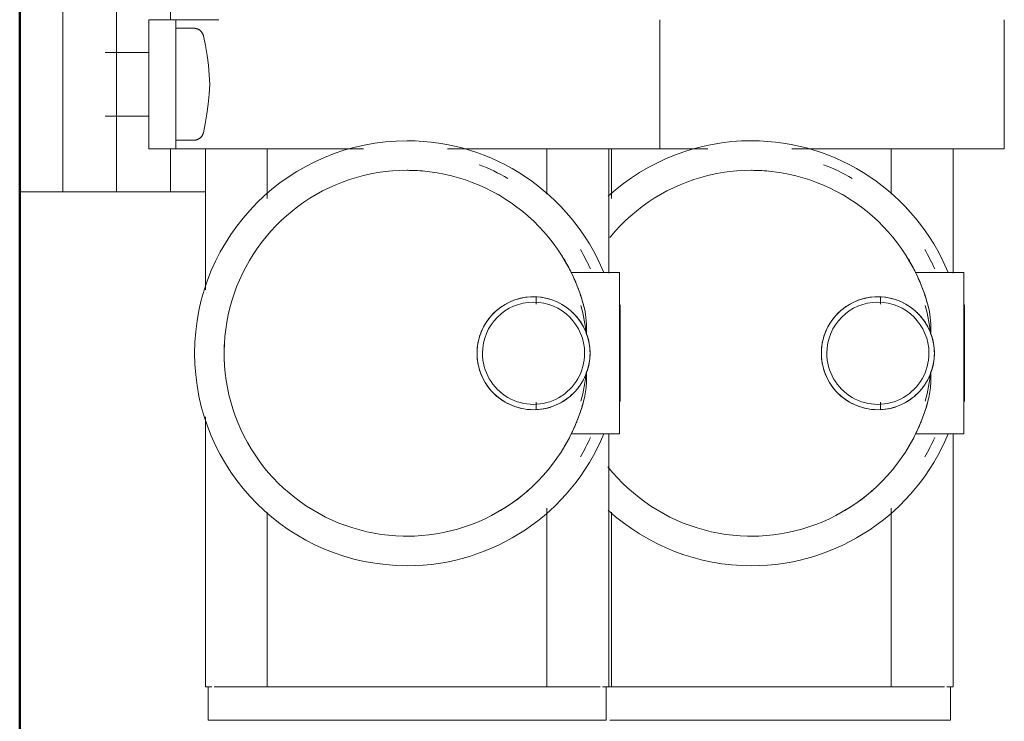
# Model space of a CAD drawing. Header units: millimetres. Extents: x 26623 to 48924, y 4737 to 39091.
# Tile 59 of 89: x 34063 to 34155, y 36376 to 36442. Entities that reach past the tile are written whole.
import ezdxf

# ---------------------------------------------------------------- set-up
doc = ezdxf.new("R2010")
doc.units = ezdxf.units.MM
doc.linetypes.add('ADSK_Скрыто', pattern=[300, 150, -150])
for name, color, linetype, lineweight in [('A-DETL-____-HDLN', 90, 'ADSK_Скрыто', 9), ('A-WALL-____-MCUT', 113, 'Continuous', 50), ('A-WALL-____-OTLN', 113, 'Continuous', 20), ('M-EQPM-____-OTLN', 50, 'Continuous', 20)]:
    doc.layers.add(name, color=color, linetype=linetype, lineweight=lineweight)

# ---------------------------------------------------------------- blocks, each defined once
blk = doc.blocks.new('Прямая форма - V line-612541-В_Этаж 03_Водопровод')
at = {"layer": 'A-WALL-____-MCUT', "color": 9}
blk.add_line((400, 0), (7702.211, 0), dxfattribs=at)
blk = doc.blocks.new('Прямая форма - SW - 019-612542-В_Этаж 03_Водопровод')
blk.add_blockref('Прямая форма - V line-612541-В_Этаж 03_Водопровод', (0, 0))
blk = doc.blocks.new('V line_ifc_RVT-1-В_Этаж 03_Водопровод')
at = {"layer": 'A-WALL-____-OTLN', "color": 253, "lineweight": 20, "rotation": 90}
blk.add_blockref('Прямая форма - SW - 019-612542-В_Этаж 03_Водопровод', (34063.24, 30037.635), dxfattribs=at)
blk = doc.blocks.new('ADSK_Коллектор с регулирующими клапанами и расходомерами - N5-1658361-В_Этаж 03_Водопровод')
at = {"layer": 'A-DETL-____-HDLN', "flags": 128}
for points in [[(250.919, 16.638), (250.938, 16.669), (250.958, 16.7), (250.978, 16.729), (251.001, 16.757), (251.024, 16.785), (251.048, 16.812), (251.074, 16.837), (251.1, 16.862), (251.127, 16.885), (251.155, 16.908), (251.185, 16.929), (251.215, 16.949), (251.245, 16.968)], [(260.768, 16.96), (260.798, 16.941), (260.828, 16.92), (260.857, 16.898), (260.885, 16.876), (260.911, 16.852), (260.937, 16.827), (260.962, 16.8), (260.986, 16.773), (261.009, 16.745), (261.031, 16.717), (261.051, 16.687), (261.07, 16.656)]]:
    blk.add_lwpolyline(points, dxfattribs=at)
at = {"layer": 'M-EQPM-____-OTLN'}
for p, q in [((262, 91.5), (250, 91.5)), ((262, 85), (262, 91.5)), ((273.5, 87.75), (273.5, 83.256)), ((288.5, 87.75), (273.5, 87.75)), ((273.5, 87.318), (273.5, 86.271)), ((285.5, 87.8), (276.5, 87.8)), ((276.653, 87.8), (276.5, 87.8)), ((285.5, 87.8), (285.347, 87.8)), ((288.5, 83.256), (288.5, 87.75)), ((288.5, 87.318), (288.5, 86.271)), ((273.553, 86.75), (262, 86.75)), ((273.5, 84.379), (273.5, 86.271)), ((312, 86.75), (288.447, 86.75)), ((288.5, 86.271), (288.5, 84.379)), ((312, 86.147), (312, 86.75)), ((315.1, 86.5), (312, 86.5)), ((315.1, 54.831), (315.1, 86.5)), ((312, 81.554), (312, 85.945)), ((262, 85), (262, 71.76)), ((312, 81.554), (312, 81)), ((266.221, 81), (262, 81)), ((312, 81), (295.392, 81)), ((312, 80), (312, 81)), ((276.453, 80), (275.79, 80)), ((286.21, 80), (285.547, 80)), ((312, 80), (312, 56)), ((262, 63.937), (262, 59.5)), ((262, 59.5), (250, 59.5)), ((262, 53), (262, 59.5)), ((312, 55), (312, 56)), ((262, 55), (266.608, 55)), ((273.5, 55.75), (273.5, 51.256)), ((288.5, 55.75), (273.5, 55.75)), ((273.5, 55.75), (273.5, 54.843)), ((285.5, 55.8), (276.5, 55.8)), ((276.653, 55.8), (276.5, 55.8)), ((285.5, 55.8), (285.347, 55.8)), ((288.5, 51.256), (288.5, 55.75)), ((288.5, 55.75), (288.5, 54.843)), ((295.779, 55), (312, 55)), ((312, 55), (312, 54.747)), ((273.553, 54.75), (262, 54.75)), ((273.5, 52.379), (273.5, 54.271)), ((312, 54.75), (288.447, 54.75)), ((288.5, 54.271), (288.5, 52.379)), ((312, 54.147), (312, 54.75)), ((315.1, 54.5), (312, 54.5)), ((315.1, 17.5), (315.1, 54.5)), ((312, 49.554), (312, 53.945)), ((262, 53), (262, 39.76)), ((312, 49.554), (312, 49)), ((266.221, 49), (262, 49)), ((312, 49), (295.392, 49)), ((312, 48), (312, 49)), ((276.453, 48), (275.79, 48)), ((286.21, 48), (285.547, 48)), ((312, 48), (312, 24)), ((262, 31.937), (262, 18.5)), ((312, 23), (312, 24)), ((262, 23), (266.608, 23)), ((295.779, 23), (312, 23)), ((312, 23), (312, 22.446)), ((312, 18.055), (312, 22.446)), ((250, 14.5), (250, 18.5)), ((262, 18.5), (262, 14.5)), ((312, 17.25), (312, 17.853)), ((312, 17.5), (315.1, 17.5)), ((262, 17.25), (275.103, 17.25)), ((266, 17.25), (266, 14)), ((286.903, 17.25), (312, 17.25)), ((250.8, 16.19), (250.8, 14.5)), ((261.2, 14.5), (261.2, 16.19)), ((250, 14), (246, 14)), ((250, 12), (250, 14.5)), ((262, 14.5), (250, 14.5)), ((262, 14.5), (262, 12)), ((266, 14), (262, 14)), ((266, 11.657), (266, 14)), ((250, 12), (262, 12)), ((253.044, 12), (253.044, 7.928)), ((258.956, 7.928), (258.956, 12)), ((266, 11.657), (266, 10.172)), ((266, 10.172), (266, 9)), ((266, 9), (246, 9)), ((266, 6.657), (266, 9)), ((266, 6.657), (266, 5.172)), ((266, 5.172), (266, 4)), ((256, 4), (246, 4)), ((266, 4), (256, 4)), ((266, 0), (266, 4)), ((246, 0), (256, 0)), ((256, 0), (266, 0))]:
    blk.add_line(p, q, dxfattribs=at)
at = {"layer": 'M-EQPM-____-OTLN', "flags": 128}
for points in [[(276.854, 84.487), (276.198, 84.308), (275.55, 84.103), (274.91, 83.872), (274.281, 83.616), (273.661, 83.334), (273.054, 83.029), (272.459, 82.699), (271.879, 82.346), (271.312, 81.969), (270.761, 81.571), (270.227, 81.151), (269.709, 80.709), (269.21, 80.248), (268.73, 79.766), (268.269, 79.266), (267.829, 78.748), (267.41, 78.213), (267.012, 77.661), (266.637, 77.094), (266.285, 76.512), (265.956, 75.917), (265.652, 75.309), (265.372, 74.69), (265.117, 74.059), (264.887, 73.419), (264.683, 72.771), (264.505, 72.114), (264.354, 71.451), (264.229, 70.783), (264.131, 70.11), (264.061, 69.434), (264.017, 68.755), (264, 68.076), (264, 68)], [(298, 68), (297.986, 68.68), (297.946, 69.359), (297.878, 70.035), (297.783, 70.708), (297.661, 71.377), (297.513, 72.041), (297.338, 72.698), (297.137, 73.348), (296.91, 73.989), (296.658, 74.62), (296.381, 75.241), (296.079, 75.85), (295.753, 76.447), (295.403, 77.03), (295.031, 77.599), (294.636, 78.152), (294.219, 78.689), (293.781, 79.21), (293.322, 79.712), (292.844, 80.195), (292.347, 80.659), (291.832, 81.103), (291.299, 81.525), (290.75, 81.926), (290.185, 82.305), (289.606, 82.661), (289.013, 82.993), (288.407, 83.302), (287.789, 83.586), (287.16, 83.845), (286.522, 84.078), (285.874, 84.286), (285.219, 84.468), (285.146, 84.487)], [(264, 68), (264.014, 67.32), (264.054, 66.641), (264.122, 65.965), (264.217, 65.292), (264.339, 64.623), (264.487, 63.959), (264.662, 63.302), (264.863, 62.652), (265.09, 62.011), (265.342, 61.38), (265.619, 60.759), (265.921, 60.15), (266.247, 59.553), (266.597, 58.97), (266.969, 58.401), (267.364, 57.848), (267.781, 57.311), (268.219, 56.79), (268.678, 56.288), (269.156, 55.805), (269.653, 55.341), (270.168, 54.897), (270.237, 54.843)], [(291.546, 54.667), (292.071, 55.099), (292.578, 55.552), (293.066, 56.025), (293.536, 56.517), (293.985, 57.028), (294.413, 57.556), (294.82, 58.1), (295.205, 58.661), (295.567, 59.236), (295.906, 59.826), (296.221, 60.429), (296.511, 61.043), (296.777, 61.669), (297.018, 62.305), (297.233, 62.95), (297.422, 63.603), (297.584, 64.264), (297.72, 64.93), (297.83, 65.601), (297.912, 66.276), (297.968, 66.954), (297.996, 67.633), (298, 68)], [(276.854, 52.487), (276.198, 52.308), (275.55, 52.103), (274.91, 51.872), (274.281, 51.616), (273.661, 51.334), (273.054, 51.029), (272.459, 50.699), (271.879, 50.346), (271.312, 49.969), (270.761, 49.571), (270.227, 49.151), (269.709, 48.709), (269.21, 48.248), (268.73, 47.766), (268.269, 47.266), (267.829, 46.748), (267.41, 46.213), (267.012, 45.661), (266.637, 45.094), (266.285, 44.512), (265.956, 43.917), (265.652, 43.309), (265.372, 42.69), (265.117, 42.059), (264.887, 41.419), (264.683, 40.771), (264.505, 40.114), (264.354, 39.451), (264.229, 38.783), (264.131, 38.11), (264.061, 37.434), (264.017, 36.755), (264, 36.076), (264, 36)], [(298, 36), (297.986, 36.68), (297.946, 37.359), (297.878, 38.035), (297.783, 38.708), (297.661, 39.377), (297.513, 40.041), (297.338, 40.698), (297.137, 41.348), (296.91, 41.989), (296.658, 42.62), (296.381, 43.241), (296.079, 43.85), (295.753, 44.447), (295.403, 45.03), (295.031, 45.599), (294.636, 46.152), (294.219, 46.689), (293.781, 47.21), (293.322, 47.712), (292.844, 48.195), (292.347, 48.659), (291.832, 49.103), (291.299, 49.525), (290.75, 49.926), (290.185, 50.305), (289.606, 50.661), (289.013, 50.993), (288.407, 51.302), (287.789, 51.586), (287.16, 51.845), (286.522, 52.078), (285.874, 52.286), (285.219, 52.468), (285.146, 52.487)], [(264, 36), (264.014, 35.32), (264.054, 34.641), (264.122, 33.965), (264.217, 33.292), (264.339, 32.623), (264.487, 31.959), (264.662, 31.302), (264.863, 30.652), (265.09, 30.011), (265.342, 29.38), (265.619, 28.759), (265.921, 28.15), (266.247, 27.553), (266.597, 26.97), (266.969, 26.401), (267.364, 25.848), (267.781, 25.311), (268.219, 24.79), (268.678, 24.288), (269.156, 23.805), (269.653, 23.341), (270.168, 22.897), (270.701, 22.475), (271.25, 22.074), (271.815, 21.695), (272.394, 21.339), (272.987, 21.007), (273.593, 20.698), (274.211, 20.414), (274.84, 20.155), (275.478, 19.922), (276.126, 19.714), (276.781, 19.532), (277.443, 19.376), (278.111, 19.247), (278.783, 19.145), (279.459, 19.07), (280.137, 19.022), (280.816, 19.001), (281.496, 19.007), (282.176, 19.041), (282.853, 19.101), (283.527, 19.189), (284.197, 19.303), (284.862, 19.445), (285.521, 19.612), (286.173, 19.806), (286.817, 20.026), (287.451, 20.271), (288.074, 20.542), (288.687, 20.837), (289.287, 21.157), (289.874, 21.5), (290.447, 21.866), (291.005, 22.256), (291.546, 22.667), (292.071, 23.099), (292.578, 23.552), (293.066, 24.025), (293.536, 24.517), (293.985, 25.028), (294.413, 25.556), (294.82, 26.1), (295.205, 26.661), (295.567, 27.236), (295.906, 27.826), (296.221, 28.429), (296.511, 29.043), (296.777, 29.669), (297.018, 30.305), (297.233, 30.95), (297.422, 31.603), (297.584, 32.264), (297.72, 32.93), (297.83, 33.601), (297.912, 34.276), (297.968, 34.954), (297.996, 35.633), (298, 36)], [(251.498, 17.069), (252.402, 17.26), (253.313, 17.414), (254.23, 17.532), (255.15, 17.613), (256, 17.655)], [(256, 17.655), (256.923, 17.608), (257.843, 17.524), (258.759, 17.403), (259.67, 17.246), (260.502, 17.069)], [(250.8, 16.19), (250.801, 16.226), (250.803, 16.262), (250.806, 16.298), (250.812, 16.334), (250.818, 16.37), (250.826, 16.405), (250.835, 16.44), (250.846, 16.474), (250.858, 16.508), (250.871, 16.542), (250.886, 16.574), (250.902, 16.607), (250.919, 16.638), (250.938, 16.669), (250.958, 16.7), (250.978, 16.729), (251.001, 16.757), (251.024, 16.785), (251.048, 16.812), (251.074, 16.837), (251.1, 16.862), (251.127, 16.885), (251.155, 16.908), (251.185, 16.929), (251.215, 16.949), (251.245, 16.968), (251.277, 16.986), (251.309, 17.002), (251.342, 17.017), (251.375, 17.031), (251.409, 17.043), (251.443, 17.054), (251.478, 17.064), (251.498, 17.069)], [(260.502, 17.069), (260.537, 17.06), (260.571, 17.05), (260.606, 17.038), (260.639, 17.025), (260.672, 17.011), (260.705, 16.995), (260.737, 16.978), (260.768, 16.96), (260.798, 16.941), (260.828, 16.92), (260.857, 16.898), (260.885, 16.876), (260.911, 16.852), (260.937, 16.827), (260.962, 16.8), (260.986, 16.773), (261.009, 16.745), (261.031, 16.717), (261.051, 16.687), (261.07, 16.656), (261.088, 16.625), (261.105, 16.593), (261.121, 16.561), (261.135, 16.527), (261.147, 16.494), (261.159, 16.459), (261.169, 16.425), (261.178, 16.39), (261.185, 16.354), (261.191, 16.319), (261.195, 16.283), (261.198, 16.247), (261.2, 16.211), (261.2, 16.19)]]:
    blk.add_lwpolyline(points, dxfattribs=at)
at = {"layer": 'M-EQPM-____-OTLN'}
for centre, radius, start, end in [((281, 68), 19.75, 112.318, 180), ((281, 68), 19.75, 0, 67.682), ((281, 68), 18.759, 114.72153, 120.87901), ((281, 79.75), 5.25, 90, 177.67581), ((281, 79.75), 4.75, 90, 270), ((281, 68), 16.75, 95.82239, 105.37388), ((281, 79.75), 5.25, 2.32419, 90), ((281, 79.75), 4.75, 270, 90), ((281, 68), 16.75, 74.62612, 84.17761), ((281, 68), 18.759, 59.12099, 65.27847), ((281, 68), 17, 116.17897, 120.90143), ((281, 68), 17, 58.51935, 63.82103), ((281, 79.75), 5.25, 158.79523, 270), ((281, 79.75), 5.25, 270, 21.20477), ((281, 79.75), 5.25, 182.32419, 270), ((281, 79.75), 5.25, 270, 357.67581), ((281, 68), 17, 29.00715, 42.31869), ((281, 68), 18.759, 150.05394, 159.1057), ((281, 68), 17, 148.08948, 151.33536), ((281, 68), 17, 174.71845, 180), ((281, 68), 19.75, 180, 222.39419), ((281, 68), 19.75, 317.60573, 0), ((281, 36), 19.75, 112.318, 180), ((281, 36), 19.75, 0, 67.682), ((281, 36), 18.759, 114.72153, 120.87901), ((281, 47.75), 5.25, 90, 177.67581), ((281, 47.75), 4.75, 90, 270), ((281, 36), 16.75, 95.82239, 105.37388), ((281, 47.75), 5.25, 2.32419, 90), ((281, 47.75), 4.75, 270, 90), ((281, 36), 16.75, 74.62612, 84.17761), ((281, 36), 18.759, 59.12099, 65.27847), ((281, 36), 17, 116.17897, 120.90143), ((281, 36), 17, 58.51935, 63.82103), ((281, 47.75), 5.25, 158.79523, 270), ((281, 47.75), 5.25, 270, 21.20477), ((281, 47.75), 5.25, 182.32419, 270), ((281, 47.75), 5.25, 270, 357.67581), ((281, 36), 17, 29.00715, 42.31869), ((281, 36), 18.759, 150.05394, 159.1057), ((281, 36), 17, 148.08948, 151.33536), ((281, 36), 17, 174.71845, 180), ((281, 36), 19.75, 180, 0), ((281, 36), 17, 266.88233, 273.03935)]:
    blk.add_arc(centre, radius, start, end, dxfattribs=at)
for points, knots in [([(273.5, 83.256), (273.5, 83.262), (273.619, 83.314), (274, 83.494), (274.325, 83.637), (274.634, 83.761), (274.888, 83.864), (275.165, 83.97), (275.563, 84.109), (276.112, 84.279), (276.6, 84.417), (276.854, 84.487)], [0, 0, 0, 0, 0.25, 0.375, 0.5, 0.5625, 0.625, 0.6875, 0.75, 0.875, 1, 1, 1, 1]), ([(273.5, 84.379), (273.5, 84.118), (273.5, 83.804), (273.5, 83.509), (273.5, 83.383), (273.5, 83.33), (273.5, 83.312)], [0, 0, 0, 0, 0.4, 0.55, 0.7, 0.8, 0.8, 0.8, 0.8]), ([(276.105, 81.649), (276.22, 81.945), (276.431, 82.368), (276.734, 82.816), (276.921, 83.058), (277.068, 83.231), (277.221, 83.397), (277.38, 83.554), (277.543, 83.704), (277.769, 83.892), (278.061, 84.107), (278.549, 84.408), (278.935, 84.585), (279.197, 84.681)], [-1, -1, -1, -1, -0.8, -0.7, -0.65, -0.6, -0.55, -0.5, -0.45, -0.4, -0.3, -0.2, 0, 0, 0, 0]), ([(282.803, 84.681), (283.195, 84.537), (283.673, 84.296), (284.158, 83.946), (284.33, 83.81), (284.498, 83.667), (284.702, 83.478), (284.907, 83.26), (285.079, 83.058), (285.266, 82.816), (285.569, 82.368), (285.78, 81.945), (285.895, 81.649)], [-1, -1, -1, -1, -0.7, -0.625, -0.5875, -0.55, -0.475, -0.4, -0.35, -0.3, -0.2, 0, 0, 0, 0]), ([(285.146, 84.487), (285.4, 84.417), (285.888, 84.279), (286.437, 84.109), (286.835, 83.97), (287.112, 83.864), (287.366, 83.761), (287.598, 83.668), (287.805, 83.582), (288.048, 83.471), (288.381, 83.315), (288.5, 83.262), (288.5, 83.256)], [0, 0, 0, 0, 0.125, 0.25, 0.3125, 0.375, 0.4375, 0.5, 0.5625, 0.625, 0.75, 1, 1, 1, 1]), ([(288.5, 83.311), (288.5, 83.346), (288.5, 83.437), (288.5, 83.602), (288.5, 83.738), (288.5, 83.964), (288.5, 84.183), (288.5, 84.379)], [0.2, 0.2, 0.2, 0.2, 0.4, 0.55, 0.625, 0.7, 1, 1, 1, 1]), ([(273.5, 51.256), (273.5, 51.262), (273.619, 51.314), (274, 51.494), (274.325, 51.637), (274.634, 51.761), (274.888, 51.864), (275.165, 51.97), (275.563, 52.109), (276.112, 52.279), (276.6, 52.417), (276.854, 52.487)], [0, 0, 0, 0, 0.25, 0.375, 0.5, 0.5625, 0.625, 0.6875, 0.75, 0.875, 1, 1, 1, 1]), ([(273.5, 52.379), (273.5, 52.118), (273.5, 51.804), (273.5, 51.509), (273.5, 51.383), (273.5, 51.33), (273.5, 51.312)], [0, 0, 0, 0, 0.4, 0.55, 0.7, 0.8, 0.8, 0.8, 0.8]), ([(276.105, 49.649), (276.22, 49.945), (276.431, 50.368), (276.734, 50.816), (276.921, 51.058), (277.068, 51.231), (277.221, 51.397), (277.38, 51.554), (277.543, 51.704), (277.769, 51.892), (278.061, 52.107), (278.549, 52.408), (278.935, 52.585), (279.197, 52.681)], [-1, -1, -1, -1, -0.8, -0.7, -0.65, -0.6, -0.55, -0.5, -0.45, -0.4, -0.3, -0.2, 0, 0, 0, 0]), ([(282.803, 52.681), (283.195, 52.537), (283.673, 52.296), (284.158, 51.946), (284.33, 51.81), (284.498, 51.667), (284.702, 51.478), (284.907, 51.26), (285.079, 51.058), (285.266, 50.816), (285.569, 50.368), (285.78, 49.945), (285.895, 49.649)], [-1, -1, -1, -1, -0.7, -0.625, -0.5875, -0.55, -0.475, -0.4, -0.35, -0.3, -0.2, 0, 0, 0, 0]), ([(285.146, 52.487), (285.4, 52.417), (285.888, 52.279), (286.437, 52.109), (286.835, 51.97), (287.112, 51.864), (287.366, 51.761), (287.598, 51.668), (287.805, 51.582), (288.048, 51.471), (288.381, 51.315), (288.5, 51.262), (288.5, 51.256)], [0, 0, 0, 0, 0.125, 0.25, 0.3125, 0.375, 0.4375, 0.5, 0.5625, 0.625, 0.75, 1, 1, 1, 1]), ([(288.5, 51.311), (288.5, 51.346), (288.5, 51.437), (288.5, 51.602), (288.5, 51.738), (288.5, 51.964), (288.5, 52.183), (288.5, 52.379)], [0.2, 0.2, 0.2, 0.2, 0.4, 0.55, 0.625, 0.7, 1, 1, 1, 1])]:
    blk.add_open_spline(points, degree=3, knots=knots, dxfattribs=at)
for points in [[(276.854, 84.487), (277.209, 84.564), (277.96, 84.674), (278.778, 84.693), (279.197, 84.681)], [(279.197, 84.681), (279.484, 84.786), (280.074, 84.945), (280.689, 84.999), (281, 85)], [(281, 85), (281.311, 84.999), (281.926, 84.945), (282.516, 84.786), (282.803, 84.681)], [(282.803, 84.681), (283.082, 84.685), (283.631, 84.677), (284.419, 84.631), (284.91, 84.542), (285.146, 84.487)], [(276.854, 52.487), (277.209, 52.564), (277.96, 52.674), (278.778, 52.693), (279.197, 52.681)], [(279.197, 52.681), (279.484, 52.786), (280.074, 52.945), (280.689, 52.999), (281, 53)], [(281, 53), (281.311, 52.999), (281.926, 52.945), (282.516, 52.786), (282.803, 52.681)], [(282.803, 52.681), (283.082, 52.685), (283.631, 52.677), (284.419, 52.631), (284.91, 52.542), (285.146, 52.487)]]:
    blk.add_open_spline(points, degree=3, dxfattribs=at)

msp = doc.modelspace()

# ---------------------------------------------------------------- block references
at = {"lineweight": 9}
msp.add_blockref('V line_ifc_RVT-1-В_Этаж 03_Водопровод', (0, 0), dxfattribs=at)
at = {"layer": 'A-DETL-____-HDLN', "rotation": 270.0000468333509}
msp.add_blockref('ADSK_Коллектор с регулирующими клапанами и расходомерами - N5-1658361-В_Этаж 03_Водопровод', (34063.242, 36691.605), dxfattribs=at)

doc.saveas('drawing.dxf')
